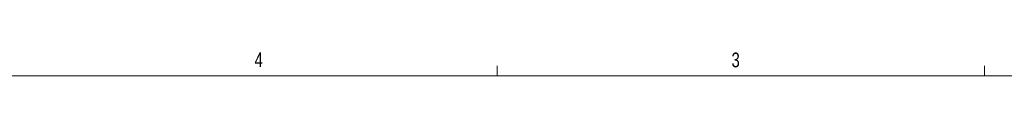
# Model space of a CAD drawing. Header units: inches. Extents: x 0.3 to 33.9, y 0.2 to 21.7.
# Tile 19 of 23: x 17.107 to 25.439, y 21.411 to 21.61. Entities that reach past the tile are written whole.
import ezdxf

# ---------------------------------------------------------------- set-up
doc = ezdxf.new("R2010")
doc.units = ezdxf.units.IN
doc.header["$MEASUREMENT"] = 0
doc.layers.add('SLD-0', color=7, linetype='Continuous', lineweight=15)
doc.styles.add('SLDTEXTSTYLE0', font='TXT', dxfattribs={"width": 0.75})

msp = doc.modelspace()

# ---------------------------------------------------------------- linework, layer by layer
at = {"layer": 'SLD-0'}
for p, q in [((21.14788, 21.4106), (21.14788, 21.4954)), ((25.27288, 21.4106), (25.27288, 21.4954)), ((0.52288, 21.4106), (33.52288, 21.4106))]:
    msp.add_line(p, q, dxfattribs=at)

# ---------------------------------------------------------------- texts
at = {"color": 7, "linetype": 'Continuous', "lineweight": 0, "char_height": 0.125, "attachment_point": 1, "style": 'SLDTEXTSTYLE0'}
for s, insert in [('4', (19.09519, 21.60965)), ('3', (23.13131, 21.60707))]:
    msp.add_mtext(s, dxfattribs=dict(at, insert=insert))

doc.saveas('drawing.dxf')
